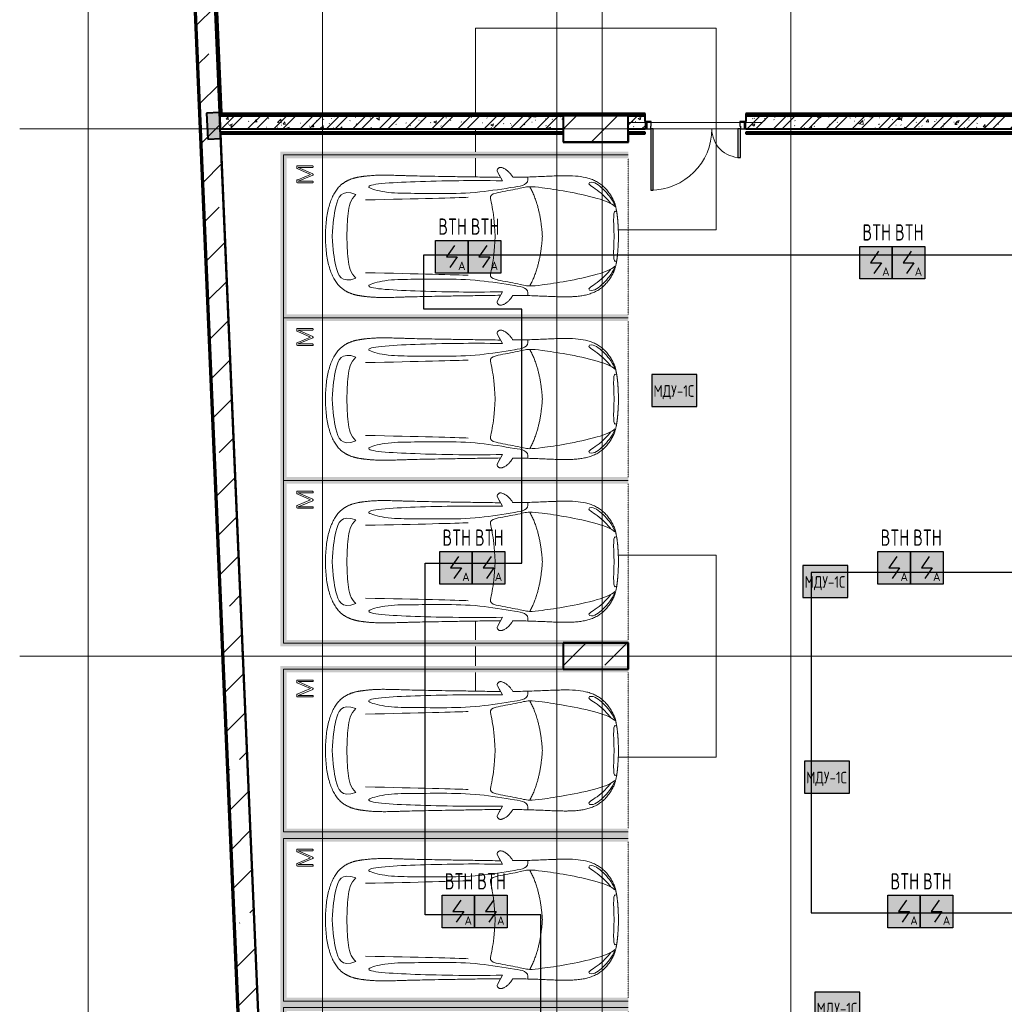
# Model space of a CAD drawing. Header units: millimetres. Extents: x -135639 to 224623, y -383017 to -59102.
# Tile 223 of 256: x 69540 to 84675, y -260866 to -245738. Entities that reach past the tile are written whole.
import ezdxf
from ezdxf.enums import TextEntityAlignment as Align

# ---------------------------------------------------------------- set-up
doc = ezdxf.new("R2010")
doc.units = ezdxf.units.MM
for name, pattern in [('CONTINOUS', [0]), ('Линия сетки', [25, 20, -2.5, 0, -2.5]), ('Невидимые', [5, 3, -2]), ('Штрих_3_3_', [6, 3, -3])]:
    doc.linetypes.add(name, pattern=pattern)
for name, color, linetype, lineweight in [('A-000-M_MASS', 7, 'Continuous', 18), ('A-200-M_WALL', 7, 'Continuous', 18), ('A-200-M_WALL_EXT', 7, 'Continuous', 18), ('A-200-M_WALL_INT', 7, 'Continuous', 18), ('A-200-M_WALL_PAT', 7, 'Continuous', 40), ('A-325-M_DOOR', 7, 'Continuous', 18), ('A-325-M_DOOR__FRAME', 7, 'Continuous', 30), ('A-325-M_DOOR_PANEL', 7, 'Continuous', 30), ('C-953-M_PARKING', 7, 'Continuous', 18), ('C-953-MH_PARKING', 7, 'Невидимые', 18), ('S-160-M_FOUND', 7, 'Continuous', 18), ('S-280-M_COLUMN', 7, 'Continuous', 18), ('S-280-M_STRUCT_FRAME', 7, 'Continuous', 18), ('Z-030-M_GRID', 7, 'Continuous', 9), ('Арматура воздуховодов', 7, 'Continuous', 18), ('ОС', 5, 'Continuous', 25), ('ПС', 7, 'Continuous', 40), ('СС-011-ПОЖ-СИГНАЛИЗАЦИЯ', 1, 'Continuous', 30)]:
    doc.layers.add(name, color=color, linetype=linetype, lineweight=lineweight)
doc.layers.add('ССПС', color=5, linetype='Continuous')
doc.styles.add('1111', font='isocpeur.ttf')
pattern_1 = [(50, (0, 0), (437.2423, -38.2536), [45.72, -502.92]), (355, (0, 0), (-84.5828, 458.5367), [36.576, -402.336]), (100.451, (36.44, -3.2), (352.662, 420.2802), [38.856, -427.416]), (46.184, (0, 121.9), (650.5899, -100.9033), [68.58, -754.38]), (96.636, (54.2, 113.5), (569.766, 593.8263), [58.284, -641.125]), (351.184, (0, 121.9), (569.7716, 593.8214), [54.864, -603.504]), (21, (60.96, 91.44), (363.87505, -245.4366), [45.72, -502.92]), (326, (60.96, 91.44), (148.3253, 442.0518), [36.576, -402.336]), (71.451, (91.3, 71), (512.201, 196.6115), [38.856, -427.416]), (37.5, (0, 0), (7.41278, 202.93179), [6.706, -390.754, 6.706, -401.726, -403.86]), (37.5, (0, 0), (7.41278, 202.93179), [-805.891, 6.706, -397.154]), (7.5, (0, 0), (160.36715, 240.43305), [6.706, -226.162, 6.706, -381.61, -153.924]), (7.5, (0, 0), (160.36715, 240.43305), [-621.182, 6.706, -147.218]), (327.5, (-135.94, 0), (325.41783, -13.7491), [6.706, -145.694, 6.706, -468.782, -630.936]), (327.5, (-135.94, 0), (325.41783, -13.7491), [-627.888, 6.706, -624.23]), (317.5, (-196.9, 0), (355.51003, 61.0244), [6.706, -191.414, 6.706, -309.067, -448.056]), (317.5, (-196.9, 0), (355.51003, 61.0244), [-513.893, 6.706, -441.35])]
pattern_2 = [(45, (0, 0), (-202.05576, 202.05576), []), (45, (134.7, 0), (-202.05576, 202.05576), [])]
pattern_3 = [(0, (0, 0), (812.8, 203.2), [67.056, -542.544, 67.056, -542.544, -3251.2]), (0, (0, 0), (812.8, 203.2), [-1219.2, 67.056, -1152.144, 67.056, -542.544, -1422.4]), (0, (0, 0), (812.8, 203.2), [-3048, 67.056, -339.344, 67.056, -948.944]), (120, (304.8, 101.6), (-582.37636, 602.30545), [67.056, -542.544, 67.056, -542.544, -3251.2]), (120, (304.8, 101.6), (-582.37636, 602.30545), [-1219.2, 67.056, -1152.144, 67.056, -542.544, -1422.4]), (120, (304.8, 101.6), (-582.37636, 602.30545), [-3048, 67.056, -339.344, 67.056, -948.944]), (240, (406.4, 508), (-230.42364, -805.50545), [67.056, -542.544, 67.056, -542.544, -3251.2]), (240, (406.4, 508), (-230.42364, -805.50545), [-1219.2, 67.056, -1152.144, 67.056, -542.544, -1422.4]), (240, (406.4, 508), (-230.42364, -805.50545), [-3048, 67.056, -339.344, 67.056, -948.944])]

# ---------------------------------------------------------------- blocks, each defined once
blk = doc.blocks.new('101_Дверь_Двупольная - _ПЧ_Мет_1300х2000_Тех помещения_EI60_Л-4433429-B2_-11_400_')
at = {"layer": 'A-325-M_DOOR', "color": 253, "lineweight": 30, "true_color": 0xaaaaaa}
for p, q in [((-750, 100), (-775, 100)), ((-775, 100), (-775, -15)), ((-750, -15), (-750, 100)), ((775, 100), (750, 100)), ((750, 100), (750, -15)), ((775, -15), (775, 100)), ((-775, -15), (-750, -15)), ((750, -15), (775, -15))]:
    blk.add_line(p, q, dxfattribs=at)
at = {"layer": 'A-325-M_DOOR__FRAME', "color": 253, "true_color": 0xaaaaaa}
for p, q in [((-690, 100), (-750, 100)), ((-750, 100), (-750, -15)), ((-690, 60), (-690, 100)), ((-680, 60), (-690, 60)), ((-680, -15), (-680, 60)), ((690, 60), (680, 60)), ((680, 60), (680, -15)), ((750, 100), (690, 100)), ((690, 100), (690, 60)), ((750, -15), (750, 100)), ((-750, -15), (-680, -15)), ((680, -15), (750, -15))]:
    blk.add_line(p, q, dxfattribs=at)
at = {"layer": 'A-325-M_DOOR_PANEL', "color": 253, "true_color": 0xaaaaaa}
for p, q in [((690, 1040), (650, 1040)), ((650, 1040), (650, 100)), ((690, 100), (690, 1040)), ((-650, 540), (-690, 540)), ((-690, 540), (-690, 100)), ((-650, 100), (-650, 540)), ((-690, 100), (-650, 100)), ((650, 100), (690, 100))]:
    blk.add_line(p, q, dxfattribs=at)
at = {"layer": 'A-325-M_DOOR_PANEL', "color": 253, "lineweight": 18, "true_color": 0xaaaaaa}
for centre, radius, start, end in [((690, 100), 940, 90, 180), ((-690, 100), 440, 360, 90)]:
    blk.add_arc(centre, radius, start, end, dxfattribs=at)
blk = doc.blocks.new('A_PAR_Parking - M-V4-B2_-11_400_')
at = {"layer": 'C-953-M_PARKING', "true_color": 0xf7f9fb}
blk.add_hatch(color=7, dxfattribs=at).paths.add_polyline_path([(-1300, -2580), (-1300, -2650), (-1200, -2650), (-1200, 2600), (1200, 2600), (1200, -2650), (1300, -2650), (1300, 2700), (-1300, 2700), (-1300, -1886)])
at = {"layer": 'A-000-M_MASS', "color": 253, "true_color": 0xaaaaaa}
for p, q in [((-853, -717), (-993, -639)), ((-906, -687), (-993, -639)), ((853, -717), (993, -639)), ((993, -639), (906, -687))]:
    blk.add_line(p, q, dxfattribs=at)
for centre, start, end in [((-1010, -678), 66.0695, 136.5816), ((1010, -678), 43.4184, 113.9305)]:
    blk.add_arc(centre, 42.2, start, end, dxfattribs=at)
for points, knots in [([(0, 2004), (-45, 2004), (-132, 2001), (-252, 1991), (-362, 1974), (-495, 1942), (-607, 1900), (-686, 1853), (-726, 1824), (-753, 1802), (-774, 1782), (-789, 1766), (-799, 1753), (-809, 1740), (-819, 1727), (-828, 1714), (-836, 1701), (-844, 1688), (-851, 1674), (-858, 1661), (-864, 1647), (-870, 1634), (-876, 1620), (-881, 1606), (-885, 1592), (-890, 1578), (-894, 1565), (-897, 1551), (-901, 1537), (-904, 1524), (-907, 1510), (-909, 1497), (-912, 1483), (-914, 1470), (-916, 1457), (-918, 1444), (-919, 1432), (-921, 1419), (-923, 1403), (-925, 1383), (-928, 1361), (-930, 1339), (-932, 1318), (-934, 1290), (-936, 1257), (-938, 1218), (-939, 1179), (-940, 1139), (-940, 1097), (-940, 1053), (-939, 1007), (-938, 956), (-936, 902), (-934, 844), (-932, 780), (-930, 688), (-926, 559), (-923, 376), (-919, 163), (-915, -82), (-911, -315), (-908, -521), (-907, -631), (-906, -687)], [0, 0, 0, 0, 0.02381, 0.047619, 0.071429, 0.095238, 0.142857, 0.166667, 0.178571, 0.190476, 0.202381, 0.208333, 0.214286, 0.220238, 0.22619, 0.232143, 0.238095, 0.244048, 0.25, 0.255952, 0.261905, 0.267857, 0.27381, 0.279762, 0.285714, 0.291667, 0.297619, 0.303571, 0.309524, 0.315476, 0.321429, 0.327381, 0.333333, 0.339286, 0.345238, 0.35119, 0.357143, 0.363095, 0.369048, 0.380952, 0.392857, 0.404762, 0.416667, 0.428571, 0.452381, 0.47619, 0.5, 0.52381, 0.547619, 0.571429, 0.595238, 0.619048, 0.642857, 0.666667, 0.690476, 0.714286, 0.761905, 0.809524, 0.857143, 0.904762, 0.952381, 0.97619, 1, 1, 1, 1]), ([(906, -687), (907, -631), (908, -521), (911, -367), (913, -222), (916, -41), (919, 163), (923, 376), (926, 559), (930, 688), (932, 780), (935, 865), (938, 958), (939, 1039), (940, 1097), (940, 1139), (939, 1179), (938, 1218), (937, 1250), (935, 1277), (933, 1304), (930, 1332), (928, 1361), (925, 1383), (923, 1403), (921, 1419), (919, 1432), (918, 1444), (916, 1457), (914, 1470), (912, 1483), (909, 1497), (907, 1510), (904, 1524), (901, 1537), (897, 1551), (894, 1565), (890, 1578), (885, 1592), (881, 1606), (876, 1620), (870, 1634), (864, 1647), (858, 1661), (851, 1674), (844, 1688), (836, 1701), (828, 1714), (819, 1727), (809, 1740), (799, 1753), (789, 1766), (774, 1782), (753, 1802), (726, 1824), (686, 1853), (630, 1886), (551, 1921), (462, 1950), (362, 1974), (252, 1991), (132, 2001), (45, 2004), (0, 2004)], [0, 0, 0, 0, 0.02381, 0.047619, 0.071429, 0.095238, 0.142857, 0.190476, 0.238095, 0.285714, 0.309524, 0.333333, 0.380952, 0.428571, 0.452381, 0.47619, 0.5, 0.52381, 0.547619, 0.559524, 0.571429, 0.595238, 0.607143, 0.619048, 0.630952, 0.636905, 0.642857, 0.64881, 0.654762, 0.660714, 0.666667, 0.672619, 0.678571, 0.684524, 0.690476, 0.696429, 0.702381, 0.708333, 0.714286, 0.720238, 0.72619, 0.732143, 0.738095, 0.744048, 0.75, 0.755952, 0.761905, 0.767857, 0.77381, 0.779762, 0.785714, 0.791667, 0.797619, 0.809524, 0.821429, 0.833333, 0.857143, 0.880952, 0.904762, 0.928571, 0.952381, 0.97619, 1, 1, 1, 1]), ([(-643, 1535), (-732, 1765), (-468, 1855), (-203, 1891), (-2, 1902)], [0, 0, 0, 0, 0.867049, 1.684227, 1.684227, 1.684227, 1.684227]), ([(643, 1535), (732, 1765), (468, 1855), (203, 1891), (2, 1902)], [0, 0, 0, 0, 0.867049, 1.684227, 1.684227, 1.684227, 1.684227]), ([(-643, 1535), (-570, 1622), (-349, 1664), (-124, 1672), (-2, 1676)], [0, 0, 0, 0, 0.616728, 1.242165, 1.242165, 1.242165, 1.242165]), ([(643, 1535), (570, 1622), (349, 1664), (124, 1672), (2, 1676)], [0, 0, 0, 0, 0.616728, 1.242165, 1.242165, 1.242165, 1.242165]), ([(-908, -1106), (-792, -1130), (-753, -859), (-663, -332), (-655, 196), (-661, 684), (-663, 1068), (-764, 1443), (-817, 1157), (-842, 605), (-857, 17), (-857, -454), (-853, -717)], [0, 0, 0, 0, 1.013953, 2.476159, 4.172855, 5.704608, 7.082231, 8.244161, 9.589947, 11.154659, 12.917121, 14.362976, 14.362976, 14.362976, 14.362976]), ([(908, -1106), (792, -1130), (753, -859), (663, -332), (655, 196), (661, 684), (663, 1068), (764, 1443), (817, 1157), (842, 605), (857, 17), (857, -454), (853, -717)], [0, 0, 0, 0, 1.013953, 2.476159, 4.172855, 5.704608, 7.082231, 8.244161, 9.589947, 11.154659, 12.917121, 14.362976, 14.362976, 14.362976, 14.362976]), ([(-459, -2446), (-508, -2398), (-601, -2147), (-696, -1684), (-744, -1354), (-774, -1106), (-734, -996), (-660, -552), (-618, -522), (-447, -565), (-234, -590), (-2, -602)], [0, 0, 0, 0, 0.884172, 2.058368, 3.212407, 3.977765, 4.871213, 5.547774, 6.288901, 6.772879, 7.454401, 7.454401, 7.454401, 7.454401]), ([(459, -2446), (508, -2398), (601, -2147), (696, -1684), (744, -1354), (774, -1106), (734, -996), (660, -552), (618, -522), (447, -565), (234, -590), (2, -602)], [0, 0, 0, 0, 0.884172, 2.058368, 3.212407, 3.977765, 4.871213, 5.547774, 6.288901, 6.772879, 7.454401, 7.454401, 7.454401, 7.454401]), ([(-1041, -649), (-1045, -652), (-1050, -658), (-1054, -666), (-1056, -673), (-1058, -680), (-1059, -690), (-1057, -703), (-1053, -719), (-1043, -742), (-1026, -771), (-1000, -803), (-971, -832), (-944, -853), (-923, -867), (-913, -873), (-908, -876)], [0, 0, 0, 0, 0.066667, 0.1, 0.133333, 0.166667, 0.2, 0.266667, 0.333333, 0.4, 0.533333, 0.65, 0.766667, 0.883333, 0.941667, 1, 1, 1, 1]), ([(908, -876), (914, -873), (926, -866), (944, -853), (962, -839), (985, -818), (1011, -790), (1036, -756), (1052, -723), (1058, -702), (1058, -688), (1058, -682), (1057, -675), (1055, -669), (1053, -664), (1049, -657), (1044, -652), (1041, -649)], [0, 0, 0, 0, 0.066667, 0.133333, 0.2, 0.266667, 0.4, 0.533333, 0.65, 0.766667, 0.795833, 0.825, 0.854167, 0.883333, 0.9125, 0.941667, 1, 1, 1, 1]), ([(-908, -876), (-908, -970), (-911, -1145), (-919, -1337), (-925, -1476), (-928, -1559), (-929, -1622), (-930, -1660), (-930, -1690), (-930, -1713), (-929, -1734), (-929, -1756), (-928, -1777), (-927, -1805), (-925, -1840), (-921, -1880), (-916, -1919), (-910, -1957), (-902, -1994), (-893, -2030), (-882, -2065), (-870, -2099), (-856, -2133), (-840, -2165), (-821, -2196), (-801, -2225), (-772, -2263), (-729, -2308), (-668, -2356), (-604, -2396), (-554, -2423), (-519, -2438), (-496, -2446), (-474, -2453), (-452, -2458), (-432, -2462), (-414, -2466), (-402, -2468), (-391, -2470), (-383, -2471), (-376, -2473), (-370, -2474), (-365, -2475), (-360, -2475), (-354, -2476), (-349, -2477), (-343, -2478), (-337, -2479), (-328, -2480), (-318, -2481), (-305, -2483), (-293, -2484), (-280, -2486), (-266, -2487), (-251, -2488), (-235, -2489), (-218, -2491), (-199, -2492), (-179, -2493), (-158, -2495), (-135, -2496), (-111, -2497), (-86, -2498), (-50, -2499), (-20, -2500), (1, -2501)], [0, 0, 0, 0, 0.081633, 0.163265, 0.204082, 0.244898, 0.265306, 0.285714, 0.295918, 0.306122, 0.316327, 0.326531, 0.336735, 0.346939, 0.367347, 0.387755, 0.408163, 0.428571, 0.44898, 0.469388, 0.489796, 0.510204, 0.530612, 0.55102, 0.571429, 0.591837, 0.612245, 0.653061, 0.693878, 0.734694, 0.77551, 0.795918, 0.816327, 0.836735, 0.857143, 0.877551, 0.887755, 0.897959, 0.903061, 0.908163, 0.913265, 0.915816, 0.918367, 0.920918, 0.923469, 0.92602, 0.928571, 0.931122, 0.933673, 0.938776, 0.942602, 0.946429, 0.950255, 0.954082, 0.957908, 0.961735, 0.965561, 0.969388, 0.973214, 0.977041, 0.980867, 0.984694, 0.98852, 0.992347, 1, 1, 1, 1]), ([(1, -2501), (15, -2501), (42, -2500), (79, -2498), (108, -2497), (129, -2496), (145, -2495), (160, -2494), (174, -2494), (188, -2493), (205, -2492), (221, -2490), (237, -2489), (247, -2488), (258, -2488), (268, -2487), (277, -2486), (289, -2485), (303, -2483), (316, -2482), (325, -2480), (332, -2479), (338, -2479), (345, -2478), (350, -2477), (358, -2476), (365, -2474), (371, -2473), (377, -2472), (385, -2471), (393, -2469), (403, -2467), (416, -2465), (429, -2463), (442, -2460), (454, -2458), (465, -2455), (476, -2452), (487, -2449), (501, -2445), (521, -2437), (547, -2426), (575, -2412), (606, -2395), (637, -2376), (679, -2347), (730, -2307), (781, -2254), (824, -2196), (858, -2133), (884, -2065), (911, -1970), (929, -1835), (932, -1681), (928, -1539), (922, -1387), (912, -1177), (908, -982), (908, -876)], [0, 0, 0, 0, 0.005102, 0.010204, 0.015306, 0.017857, 0.020408, 0.022959, 0.02551, 0.028061, 0.030612, 0.035714, 0.038265, 0.040816, 0.043367, 0.045918, 0.048469, 0.05102, 0.056122, 0.061224, 0.063776, 0.066327, 0.068878, 0.071429, 0.07398, 0.076531, 0.081633, 0.084184, 0.086735, 0.091837, 0.096939, 0.102041, 0.112245, 0.122449, 0.132653, 0.142857, 0.153061, 0.163265, 0.173469, 0.183673, 0.204082, 0.22449, 0.244898, 0.265306, 0.285714, 0.306122, 0.346939, 0.387755, 0.428571, 0.469388, 0.510204, 0.55102, 0.632653, 0.72449, 0.770408, 0.816327, 0.908163, 1, 1, 1, 1]), ([(-480, -2441), (-586, -2392), (-719, -2283), (-847, -2128), (-828, -2057)], [0, 0, 0, 0, 0.53668, 1.024735, 1.024735, 1.024735, 1.024735]), ([(-828, -2057), (-803, -2016), (-728, -2173), (-566, -2339), (-505, -2381)], [0, 0, 0, 0, 0.497572, 1.022643, 1.022643, 1.022643, 1.022643]), ([(480, -2441), (586, -2392), (719, -2283), (847, -2128), (828, -2057)], [0, 0, 0, 0, 0.53668, 1.024735, 1.024735, 1.024735, 1.024735]), ([(828, -2057), (803, -2016), (728, -2173), (566, -2339), (505, -2381)], [0, 0, 0, 0, 0.497572, 1.022643, 1.022643, 1.022643, 1.022643])]:
    blk.add_open_spline(points, degree=3, knots=knots, dxfattribs=at)
for points, degree in [([(-599, -190), (-592, -24), (-575, 588), (-560, 1389)], 3), ([(599, -190), (592, -24), (575, 588), (560, 1389)], 3), ([(-2, -1330), (-478, -1299), (-762, -1135)], 2), ([(2, -1330), (478, -1299), (762, -1135)], 2), ([(-376, -2470), (-425, -2412), (-257, -2425), (-2, -2432)], 3), ([(376, -2470), (425, -2412), (257, -2425), (2, -2432)], 3)]:
    blk.add_open_spline(points, degree=degree, dxfattribs=at)
at = {"layer": 'C-953-M_PARKING', "color": 253, "true_color": 0xaaaaaa}
for p, q in [((1250, 2650), (-1250, 2650)), ((-1250, 2650), (-1250, -2650)), ((1250, -2650), (1250, 2650)), ((826, 2443), (822, 2434)), ((822, 2434), (822, 2200)), ((833, 2446), (826, 2443)), ((846, 2446), (833, 2446)), ((855, 2445), (846, 2446)), ((846, 2200), (846, 2425)), ((846, 2425), (938, 2199)), ((861, 2442), (855, 2445)), ((866, 2437), (861, 2442)), ((869, 2430), (866, 2437)), ((950, 2232), (869, 2430)), ((1037, 2429), (950, 2232)), ((960, 2199), (1059, 2425)), ((1041, 2437), (1037, 2429)), ((1046, 2442), (1041, 2437)), ((1051, 2445), (1046, 2442)), ((1058, 2446), (1051, 2445)), ((1072, 2446), (1058, 2446)), ((1059, 2425), (1059, 2200)), ((1075, 2445), (1072, 2446)), ((1072, 2446), (1075, 2445)), ((1079, 2443), (1075, 2445)), ((1075, 2445), (1079, 2443)), ((1082, 2440), (1079, 2443)), ((1079, 2443), (1082, 2440)), ((1083, 2434), (1082, 2440)), ((1083, 2200), (1083, 2434)), ((822, 2200), (823, 2198)), ((823, 2198), (825, 2196)), ((825, 2196), (823, 2198)), ((825, 2196), (828, 2195)), ((828, 2195), (825, 2196)), ((828, 2195), (834, 2195)), ((834, 2195), (840, 2195)), ((840, 2195), (844, 2196)), ((844, 2196), (840, 2195)), ((844, 2196), (846, 2198)), ((846, 2198), (844, 2196)), ((846, 2198), (846, 2200)), ((938, 2199), (939, 2197)), ((939, 2197), (938, 2199)), ((939, 2197), (941, 2196)), ((941, 2196), (939, 2197)), ((941, 2196), (944, 2195)), ((944, 2195), (941, 2196)), ((944, 2195), (949, 2195)), ((949, 2195), (944, 2195)), ((949, 2195), (953, 2195)), ((953, 2195), (949, 2195)), ((953, 2195), (956, 2196)), ((956, 2196), (953, 2195)), ((956, 2196), (958, 2197)), ((958, 2197), (956, 2196)), ((958, 2197), (960, 2199)), ((960, 2199), (958, 2197)), ((1059, 2200), (1059, 2198)), ((1059, 2198), (1061, 2196)), ((1061, 2196), (1059, 2198)), ((1061, 2196), (1065, 2195)), ((1065, 2195), (1061, 2196)), ((1065, 2195), (1070, 2195)), ((1070, 2195), (1076, 2195)), ((1076, 2195), (1080, 2196)), ((1080, 2196), (1076, 2195)), ((1080, 2196), (1082, 2198)), ((1082, 2198), (1080, 2196)), ((1082, 2198), (1083, 2200)), ((1083, 2200), (1082, 2198))]:
    blk.add_line(p, q, dxfattribs=at)
at = {"layer": 'C-953-MH_PARKING', "color": 253, "linetype": 'Штрих_3_3_', "true_color": 0xaaaaaa}
blk.add_line((-1200, -2650), (1200, -2650), dxfattribs=at)
blk = doc.blocks.new('ПР - _ПЧ_1550_200_Оп250-250_Шаг300_Арм16_Арм10-3243300-B2_-11_400_')
at = {"layer": 'S-280-M_STRUCT_FRAME', "color": 21, "true_color": 0xffaaaa}
for p, q in [((-1025, 0), (1025, 0)), ((-1025, 0), (-775, 0)), ((-680, 0), (680, 0)), ((-680, 0), (680, 0)), ((775, 0), (1025, 0))]:
    blk.add_line(p, q, dxfattribs=at)
blk = doc.blocks.new('135_SLK_GD_AR_rvt-1-B2_-11_400_')
at = {"layer": 'A-200-M_WALL_PAT', "lineweight": 9, "true_color": 0xaaaaaa}
h = blk.add_hatch(dxfattribs=at)
h.set_pattern_fill('FP_4', color=253, style=0, pattern_type=2)
h.set_pattern_definition(pattern_3)
h.paths.add_polyline_path([(81167, 114552), (81187, 114553), (80407, 132790), (80387, 132789), (81156, 114827)])
at = {"layer": 'A-200-M_WALL_PAT', "lineweight": 18, "true_color": 0xcbcbcb}
blk.add_hatch(color=9, dxfattribs=at).paths.add_polyline_path([(80985, 114144), (81185, 114152), (81167, 114552), (80968, 114543)])
at = {"layer": 'A-200-M_WALL_PAT', "lineweight": 9, "true_color": 0xaaaaaa}
h = blk.add_hatch(dxfattribs=at)
h.set_pattern_fill('FP_1', color=253, style=0, pattern_type=2)
h.set_pattern_definition(pattern_1)
h.paths.add_polyline_path([(85993, 114300), (86450, 114300), (86450, 114500), (81170, 114500), (81178, 114300), (85300, 114300)])
h = blk.add_hatch(dxfattribs=at)
h.set_pattern_fill('FP_2', color=253, style=0, pattern_type=2)
h.set_pattern_definition(pattern_2)
h.paths.add_polyline_path([(85993, 114300), (86450, 114300), (86450, 114500), (81170, 114500), (81178, 114300), (85300, 114300)])
h = blk.add_hatch(dxfattribs=at)
h.set_pattern_fill('FP_4', color=253, style=0, pattern_type=2)
h.set_pattern_definition(pattern_3)
h.paths.add_polyline_path([(85993, 114500), (86450, 114500), (86450, 114520), (81189, 114520), (81190, 114500), (85300, 114500)])
h = blk.add_hatch(dxfattribs=at)
h.set_pattern_fill('FP_4', color=253, style=0, pattern_type=2)
h.set_pattern_definition(pattern_3)
h.paths.add_polyline_path([(94750, 114500), (94750, 114520), (89260, 114520), (89260, 114500), (94312, 114500)])
h.paths.add_polyline_path([(87450, 114500), (87710, 114500), (87710, 114520), (87450, 114520)])
h = blk.add_hatch(dxfattribs=at)
h.set_pattern_fill('FP_1', color=253, style=0, pattern_type=2)
h.set_pattern_definition(pattern_1)
h.paths.add_polyline_path([(94312, 114300), (94750, 114300), (94750, 114500), (89260, 114500), (89260, 114300), (93619, 114300)])
h.paths.add_polyline_path([(87450, 114300), (87710, 114300), (87710, 114500), (87450, 114500), (87450, 114415)])
h = blk.add_hatch(dxfattribs=at)
h.set_pattern_fill('FP_2', color=253, style=0, pattern_type=2)
h.set_pattern_definition(pattern_2)
h.paths.add_polyline_path([(94312, 114300), (94750, 114300), (94750, 114500), (89260, 114500), (89260, 114300), (93619, 114300)])
h.paths.add_polyline_path([(87450, 114300), (87710, 114300), (87710, 114500), (87450, 114500), (87450, 114415)])
h = blk.add_hatch(dxfattribs=at)
h.set_pattern_fill('FP_4', color=253, style=0, pattern_type=2)
h.set_pattern_definition(pattern_3)
h.paths.add_polyline_path([(85993, 114230), (86450, 114230), (86450, 114250), (81180, 114250), (81181, 114230), (85300, 114230)])
h = blk.add_hatch(dxfattribs=at)
h.set_pattern_fill('FP_4', color=253, style=0, pattern_type=2)
h.set_pattern_definition(pattern_3)
h.paths.add_polyline_path([(94750, 114230), (94750, 114250), (89260, 114250), (89260, 114230), (94312, 114230)])
h.paths.add_polyline_path([(87710, 114230), (87710, 114250), (87450, 114250), (87450, 114230)])
at = {"layer": 'A-200-M_WALL', "color": 253, "lineweight": 40, "true_color": 0xaaaaaa}
for p, q in [((81187, 114553), (80408, 132775)), ((81167, 114552), (80968, 114543)), ((80968, 114543), (80985, 114144)), ((81170, 114500), (81167, 114552)), ((81167, 114552), (81170, 114500)), ((81170, 114500), (81178, 114300)), ((81178, 114300), (81170, 114500)), ((81189, 114520), (81187, 114553)), ((81204, 114520), (81189, 114520)), ((81190, 114500), (81205, 114500)), ((86450, 114520), (81204, 114520)), ((86450, 114500), (81205, 114500)), ((81205, 114500), (86450, 114500)), ((87450, 114520), (86450, 114520)), ((87710, 114520), (87450, 114520)), ((87710, 114500), (87450, 114500)), ((87450, 114500), (87710, 114500)), ((94750, 114520), (89260, 114520)), ((94750, 114500), (89260, 114500)), ((89260, 114500), (94750, 114500)), ((81180, 114250), (81178, 114300)), ((80985, 114144), (81185, 114152)), ((81181, 114230), (81180, 114250)), ((81180, 114250), (81181, 114230)), ((81181, 114225), (81181, 114230)), ((81181, 114230), (86450, 114230)), ((81181, 114230), (81181, 114225)), ((81185, 114152), (81181, 114225)), ((87450, 114230), (87710, 114230)), ((89260, 114230), (94750, 114230))]:
    blk.add_line(p, q, dxfattribs=at)
at = {"layer": 'A-200-M_WALL_INT', "color": 253, "lineweight": 40, "true_color": 0xaaaaaa}
for p, q in [((80388, 132774), (81167, 114552)), ((81202, 114553), (80423, 132776)), ((81205, 114500), (81170, 114500)), ((81170, 114500), (81190, 114500)), ((81203, 114535), (81202, 114553)), ((86450, 114535), (81203, 114535)), ((87450, 114535), (86450, 114535)), ((87710, 114535), (87450, 114535)), ((87710, 114500), (87710, 114535)), ((87710, 114415), (87710, 114500)), ((94750, 114535), (89260, 114535)), ((89260, 114535), (89260, 114500)), ((89260, 114500), (89260, 114415)), ((81178, 114300), (86450, 114300)), ((87450, 114300), (87710, 114300)), ((89260, 114300), (94750, 114300)), ((86450, 114250), (81180, 114250)), ((81181, 114225), (81902, 97387)), ((81183, 114225), (81181, 114225)), ((81181, 114225), (86450, 114225)), ((81904, 97387), (81183, 114225)), ((86450, 114225), (86448, 114225)), ((86448, 114225), (86448, 114100)), ((87710, 114250), (87450, 114250)), ((87450, 114225), (87710, 114225)), ((87452, 114225), (87450, 114225)), ((87452, 114098), (87452, 114225)), ((87710, 114225), (87710, 114250)), ((94750, 114250), (89260, 114250)), ((89260, 114250), (89260, 114225)), ((89260, 114225), (94750, 114225)), ((86448, 114100), (86448, 114098)), ((86448, 114098), (87450, 114098)), ((87450, 114098), (87452, 114098)), ((86450, 106402), (86448, 106402)), ((86448, 106402), (86448, 105998)), ((87452, 106402), (86450, 106402)), ((87452, 106400), (87452, 106402)), ((87452, 105998), (87452, 106400)), ((86448, 105998), (86450, 105998)), ((86450, 105998), (87450, 105998)), ((87450, 105998), (87452, 105998))]:
    blk.add_line(p, q, dxfattribs=at)
at = {"layer": 'A-325-M_DOOR', "color": 253, "lineweight": 18, "true_color": 0xaaaaaa, "rotation": 180}
blk.add_blockref('101_Дверь_Двупольная - _ПЧ_Мет_1300х2000_Тех помещения_EI60_Л-4433429-B2_-11_400_', (88485, 114400), dxfattribs=at)
at = {"layer": 'C-953-M_PARKING', "color": 253, "lineweight": 18, "true_color": 0xaaaaaa, "rotation": 89.99999999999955}
for p in [(84800, 112650), (84800, 110150), (84800, 107650), (84800, 104750), (84800, 102150), (84800, 99550)]:
    blk.add_blockref('A_PAR_Parking - M-V4-B2_-11_400_', p, dxfattribs=at)
at = {"layer": 'S-280-M_STRUCT_FRAME', "color": 253, "lineweight": 18, "true_color": 0xaaaaaa, "rotation": 180}
blk.add_blockref('ПР - _ПЧ_1550_200_Оп250-250_Шаг300_Арм16_Арм10-3243300-B2_-11_400_', (88485, 114400), dxfattribs=at)
blk = doc.blocks.new('Бетон-Прямоугольная-Колонна - CLM_Подземные этажи_В40-400х1000-V226-B2_-11_400_')
at = {"layer": 'S-280-M_COLUMN', "lineweight": 9, "true_color": 0xaaaaaa}
h = blk.add_hatch(dxfattribs=at)
h.set_pattern_fill('FP_107', color=253, style=0, pattern_type=2)
h.set_pattern_definition([(315, (-106200, 86950), (628.618, 628.618), []), (315, (-106200, 86321.4), (628.618, 628.618), [1111.25, -222.25, 6.706, -215.544])])
h.paths.add_polyline_path([(-200, 500), (-200, -500), (200, -500), (200, 500), (-33, 500)])
at = {"layer": 'S-280-M_COLUMN', "color": 253, "lineweight": 40, "true_color": 0xaaaaaa}
for p, q in [((200, 500), (-200, 500)), ((-200, 500), (-200, -500)), ((200, -500), (200, 500)), ((-200, -500), (200, -500))]:
    blk.add_line(p, q, dxfattribs=at)
blk = doc.blocks.new('Бетон-Прямоугольная-Колонна - CLM_Подземные этажи_В40-400х1000-V229-B2_-11_400_')
at = {"layer": 'S-280-M_COLUMN', "lineweight": 9, "true_color": 0xaaaaaa}
h = blk.add_hatch(dxfattribs=at)
h.set_pattern_fill('FP_110', color=253, style=0, pattern_type=2)
h.set_pattern_definition([(315, (-114300, 86950), (628.618, 628.618), []), (315, (-114300, 86321.4), (628.618, 628.618), [1111.25, -222.25, 6.706, -215.544])])
h.paths.add_polyline_path([(-200, 500), (-200, -500), (200, -500), (200, 500), (-139, 500)])
at = {"layer": 'S-280-M_COLUMN', "color": 253, "lineweight": 40, "true_color": 0xaaaaaa}
for p, q in [((200, 500), (-200, 500)), ((-200, 500), (-200, -500)), ((200, -500), (200, 500)), ((-200, -500), (200, -500))]:
    blk.add_line(p, q, dxfattribs=at)
blk = doc.blocks.new('135_SLK_GD_KR_rvt-1-B2_-11_400_')
at = {"layer": 'A-200-M_WALL_PAT', "lineweight": 9, "true_color": 0xaaaaaa}
h = blk.add_hatch(dxfattribs=at)
h.set_pattern_fill('FP_5', color=253, style=0, pattern_type=2)
h.set_pattern_definition([(45, (0, 0), (-628.618, 628.618), []), (45, (628.6, 0), (-628.618, 628.618), [1111.25, -222.25, 6.706, -215.544])])
h.paths.add_polyline_path([(81902, 97388), (80386, 132809), (80087, 132797), (81601, 97411)])
at = {"layer": 'A-200-M_WALL', "color": 253, "lineweight": 40, "true_color": 0xaaaaaa}
for p, q in [((80063, 133106), (81591, 97412)), ((80068, 133102), (81595, 97412)), ((80072, 133098), (81599, 97411))]:
    blk.add_line(p, q, dxfattribs=at)
at = {"layer": 'A-200-M_WALL_EXT', "color": 253, "lineweight": 40, "true_color": 0xaaaaaa}
for p, q in [((80053, 133115), (81581, 97413)), ((80087, 132797), (81601, 97411)), ((81601, 97411), (80087, 132797)), ((81902, 97388), (80386, 132809))]:
    blk.add_line(p, q, dxfattribs=at)
at = {"layer": 'S-160-M_FOUND', "color": 253, "true_color": 0xaaaaaa}
for p, q in [((88800, 115850), (85100, 115850)), ((85100, 115850), (85100, 114535)), ((88800, 112750), (88800, 115850)), ((85100, 114300), (85100, 114250)), ((85100, 114225), (85100, 113950)), ((85100, 113850), (85100, 113562)), ((87297, 112750), (88800, 112750)), ((88800, 107750), (87297, 107750)), ((88800, 104650), (88800, 107750)), ((85100, 106738), (85100, 106450)), ((85100, 106350), (85100, 106050)), ((85100, 105950), (85100, 105662)), ((87297, 104650), (88800, 104650))]:
    blk.add_line(p, q, dxfattribs=at)
at = {"layer": 'S-280-M_COLUMN', "color": 253, "lineweight": 18, "true_color": 0xaaaaaa, "rotation": 90.00000000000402}
for name, p in [('Бетон-Прямоугольная-Колонна - CLM_Подземные этажи_В40-400х1000-V229-B2_-11_400_', (86950, 114300)), ('Бетон-Прямоугольная-Колонна - CLM_Подземные этажи_В40-400х1000-V226-B2_-11_400_', (86950, 106200))]:
    blk.add_blockref(name, p, dxfattribs=at)
blk = doc.blocks.new('-2 этаж')
at = {"layer": 'Z-030-M_GRID', "color": 253, "linetype": 'Линия сетки', "true_color": 0xaaaaaa}
for p, q in [((338242.3, -369623.5), (338242.3, -216207.4)), ((341842.3, -369623.3), (341842.3, -216207.4)), ((345442.3, -369623.1), (345442.3, -216207.4)), ((346142.3, -367088.3), (346142.3, -216207.4)), ((349042.3, -369622.9), (349042.3, -216207.4)), ((415037, -235627.3), (337187.5, -235627.3)), ((415037.5, -243727.3), (337187.5, -243727.3))]:
    blk.add_line(p, q, dxfattribs=at)
at = {"lineweight": 5}
for name in ['135_SLK_GD_KR_rvt-1-B2_-11_400_', '135_SLK_GD_AR_rvt-1-B2_-11_400_']:
    blk.add_blockref(name, (259092.3, -349927.3), dxfattribs=at)
blk = doc.blocks.new('*U4706')
at = {"lineweight": 35, "true_color": 0xffffff}
h = blk.add_hatch(color=7, dxfattribs=at)
h.dxf.hatch_style = 1
h.paths.add_polyline_path([(0, 500), (0, 0), (500, 0), (500, 500)])
at = {"color": 1, "linetype": 'ByBlock', "lineweight": -2}
for p, q in [((289, 426), (167, 250)), ((167, 250), (333, 250)), ((333, 250), (219, 86))]:
    blk.add_line(p, q, dxfattribs=at)
at = {"color": 1, "linetype": 'ByBlock', "lineweight": -2, "ltscale": 0.1}
blk.add_lwpolyline([(0, 500), (500, 500), (500, 0), (0, 0)], close=True, dxfattribs=at)
at = {"color": 1, "linetype": 'ByBlock', "lineweight": -2, "ltscale": 1000, "style": '1111'}
blk.add_text('A', height=128, dxfattribs=at).set_placement((403, 49), align=Align.CENTER)
at = {"color": 0, "linetype": 'ByBlock', "lineweight": -2, "style": '1111'}
blk.add_attdef('INDEX', (-63, -235), '', height=125, dxfattribs=at)
at = {"color": 0, "linetype": 'ByBlock', "lineweight": -2, "style": '1111', "flags": 1}
for tag, p in [('NAME_DEVICE', (-64, -421)), ('NUM_POM', (-82, -847))]:
    blk.add_attdef(tag, p, '', height=125, dxfattribs=at)
at = {"color": 0, "linetype": 'ByBlock', "lineweight": -2, "style": '1111', "width": 0.7}
blk.add_attdef('NUM_DEVICE', (-64, -630), '', height=125, dxfattribs=at)
blk = doc.blocks.new('ger')
at = {"lineweight": 40, "ltscale": 2, "true_color": 0xffffff}
h = blk.add_hatch(color=7, dxfattribs=at)
h.dxf.hatch_style = 1
h.paths.add_polyline_path([(491036, -67336), (491036, -66843), (490345, -66843), (490345, -67336)])
at = {"layer": 'ОС', "color": 1, "lineweight": 30}
blk.add_lwpolyline([(491036, -66843), (490345, -66843), (490345, -67336), (491036, -67336)], close=True, dxfattribs=at)
at = {"layer": 'ССПС', "color": 1, "lineweight": -2, "ltscale": 1000, "style": '1111', "width": 0.8}
blk.add_text('МДУ-1С', height=180, dxfattribs=at).set_placement((490371, -67186))

msp = doc.modelspace()

# ---------------------------------------------------------------- linework, layer by layer
at = {"layer": 'СС-011-ПОЖ-СИГНАЛИЗАЦИЯ', "lineweight": 30}
for points in [[(77550, -266569), (77550, -259489), (75772, -259489), (75772, -254086), (77258, -254086), (77258, -250184), (75754, -250184), (75754, -249350), (97742, -249350), (97742, -250396), (99149, -250396), (99149, -254302), (102545, -254302), (106241, -259207), (106241, -260603), (107949, -260603), (110594, -264049)], [(100563, -266973), (100563, -258949), (96283, -258949), (96283, -254231), (81707, -254231), (81707, -259461), (91281, -259461), (91281, -264891)]]:
    msp.add_lwpolyline(points, dxfattribs=at)

# ---------------------------------------------------------------- block references
at = {"color": 0}
msp.add_blockref('-2 этаж', (-267648, -11789), dxfattribs=at)
at = {"layer": 'Арматура воздуховодов', "lineweight": 30}
for p in [(-411089, -184347), (-408765, -187281), (-408742, -190287), (-408582, -193836)]:
    msp.add_blockref('ger', p, dxfattribs=at)
at = {"layer": 'ПС', "color": 7, "linetype": 'CONTINOUS', "lineweight": 30, "ltscale": 100}
ref = msp.add_blockref('*U4706', (75933, -249633), dxfattribs=dict(at, xscale=1.000736, yscale=1.000736, zscale=1.000736))
ref.add_attrib('NUM_DEVICE', 'BTH', dxfattribs={"layer": '0', "color": 0, "linetype": 'ByBlock', "lineweight": -2, "ltscale": 100, "height": 250.2, "style": '1111', "width": 0.7}).set_placement((76194, -249042), align=Align.CENTER)
ref = msp.add_blockref('*U4706', (76433, -249633), dxfattribs=dict(at, xscale=1.000736, yscale=1.000736, zscale=1.000736))
ref.add_attrib('NUM_DEVICE', 'BTH', dxfattribs={"layer": '0', "color": 0, "linetype": 'ByBlock', "lineweight": -2, "ltscale": 100, "height": 250.2, "style": '1111', "width": 0.7}).set_placement((76694, -249042), align=Align.CENTER)
ref = msp.add_blockref('*U4706', (82452, -249722), dxfattribs=dict(at, xscale=1.000736, yscale=1.000736, zscale=1.000736))
ref.add_attrib('NUM_DEVICE', 'BTH', dxfattribs={"layer": '0', "color": 0, "linetype": 'ByBlock', "lineweight": -2, "ltscale": 100, "height": 250.2, "style": '1111', "width": 0.7}).set_placement((82714, -249131), align=Align.CENTER)
ref = msp.add_blockref('*U4706', (82952, -249722), dxfattribs=dict(at, xscale=1.000736, yscale=1.000736, zscale=1.000736))
ref.add_attrib('NUM_DEVICE', 'BTH', dxfattribs={"layer": '0', "color": 0, "linetype": 'ByBlock', "lineweight": -2, "ltscale": 100, "height": 250.2, "style": '1111', "width": 0.7}).set_placement((83214, -249131), align=Align.CENTER)
ref = msp.add_blockref('*U4706', (75996, -254411), dxfattribs=dict(at, xscale=1.000736, yscale=1.000736, zscale=1.000736))
ref.add_attrib('NUM_DEVICE', 'BTH', dxfattribs={"layer": '0', "color": 0, "linetype": 'ByBlock', "lineweight": -2, "ltscale": 100, "height": 250.2, "style": '1111', "width": 0.7}).set_placement((76258, -253821), align=Align.CENTER)
ref = msp.add_blockref('*U4706', (76496, -254411), dxfattribs=dict(at, xscale=1.000736, yscale=1.000736, zscale=1.000736))
ref.add_attrib('NUM_DEVICE', 'BTH', dxfattribs={"layer": '0', "color": 0, "linetype": 'ByBlock', "lineweight": -2, "ltscale": 100, "height": 250.2, "style": '1111', "width": 0.7}).set_placement((76758, -253821), align=Align.CENTER)
ref = msp.add_blockref('*U4706', (82733, -254411), dxfattribs=dict(at, xscale=1.000736, yscale=1.000736, zscale=1.000736))
ref.add_attrib('NUM_DEVICE', 'BTH', dxfattribs={"layer": '0', "color": 0, "linetype": 'ByBlock', "lineweight": -2, "ltscale": 100, "height": 250.2, "style": '1111', "width": 0.7}).set_placement((82994, -253821), align=Align.CENTER)
ref = msp.add_blockref('*U4706', (83233, -254411), dxfattribs=dict(at, xscale=1.000736, yscale=1.000736, zscale=1.000736))
ref.add_attrib('NUM_DEVICE', 'BTH', dxfattribs={"layer": '0', "color": 0, "linetype": 'ByBlock', "lineweight": -2, "ltscale": 100, "height": 250.2, "style": '1111', "width": 0.7}).set_placement((83494, -253821), align=Align.CENTER)
ref = msp.add_blockref('*U4706', (76032, -259692), dxfattribs=dict(at, xscale=1.000736, yscale=1.000736, zscale=1.000736))
ref.add_attrib('NUM_DEVICE', 'BTH', dxfattribs={"layer": '0', "color": 0, "linetype": 'ByBlock', "lineweight": -2, "ltscale": 100, "height": 250.2, "style": '1111', "width": 0.7}).set_placement((76293, -259102), align=Align.CENTER)
ref = msp.add_blockref('*U4706', (76532, -259692), dxfattribs=dict(at, xscale=1.000736, yscale=1.000736, zscale=1.000736))
ref.add_attrib('NUM_DEVICE', 'BTH', dxfattribs={"layer": '0', "color": 0, "linetype": 'ByBlock', "lineweight": -2, "ltscale": 100, "height": 250.2, "style": '1111', "width": 0.7}).set_placement((76793, -259102), align=Align.CENTER)
ref = msp.add_blockref('*U4706', (82884, -259692), dxfattribs=dict(at, xscale=1.000736, yscale=1.000736, zscale=1.000736))
ref.add_attrib('NUM_DEVICE', 'BTH', dxfattribs={"layer": '0', "color": 0, "linetype": 'ByBlock', "lineweight": -2, "ltscale": 100, "height": 250.2, "style": '1111', "width": 0.7}).set_placement((83146, -259102), align=Align.CENTER)
ref = msp.add_blockref('*U4706', (83384, -259692), dxfattribs=dict(at, xscale=1.000736, yscale=1.000736, zscale=1.000736))
ref.add_attrib('NUM_DEVICE', 'BTH', dxfattribs={"layer": '0', "color": 0, "linetype": 'ByBlock', "lineweight": -2, "ltscale": 100, "height": 250.2, "style": '1111', "width": 0.7}).set_placement((83646, -259102), align=Align.CENTER)

doc.saveas('drawing.dxf')
